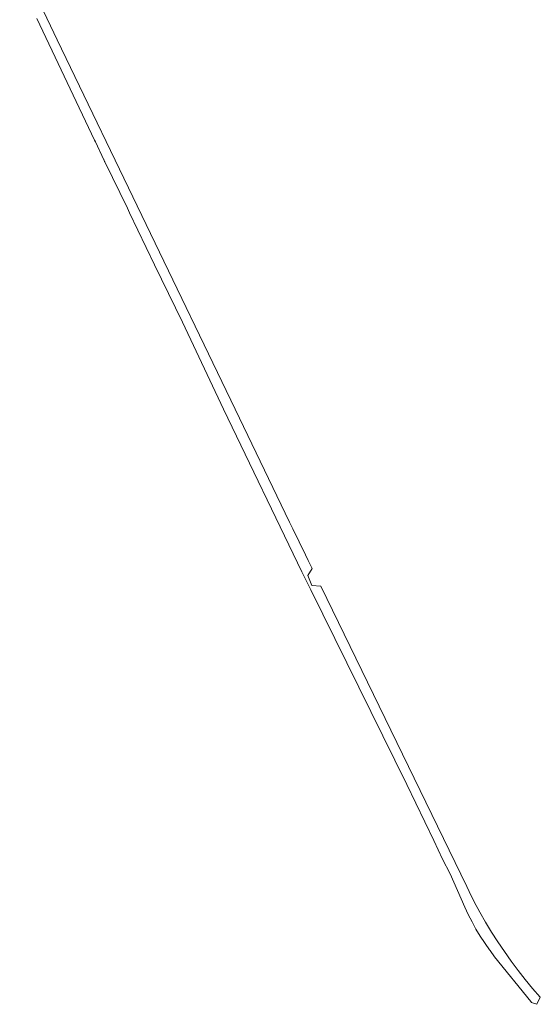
# Model space of a CAD drawing. Header units: metres. Extents: x 125158 to 132124, y 450612 to 454469.
# Tile 116 of 173: x 129767 to 129912, y 452034 to 452309. Entities that reach past the tile are written whole.
import ezdxf

# ---------------------------------------------------------------- set-up
doc = ezdxf.new("R2010")
doc.units = ezdxf.units.M
doc.layers.add('B-XX-OG-TERREIN_CULTUURSCHEIDING-GV', color=8, linetype='Continuous', lineweight=18)

msp = doc.modelspace()

# ---------------------------------------------------------------- linework, layer by layer
at = {"layer": 'B-XX-OG-TERREIN_CULTUURSCHEIDING-GV'}
msp.add_lwpolyline([(129772.05, 452309.02), (129788.13, 452275.09), (129788.36, 452274.6), (129790.74, 452269.54), (129790.76, 452269.5), (129790.92, 452269.15), (129790.99, 452269.01), (129797.26, 452256.07), (129797.86, 452254.81), (129804.84, 452240.22), (129812.63, 452224.23), (129824.12, 452200), (129845.91, 452154.6), (129848.45, 452149.49), (129875.24, 452095.22), (129882.73, 452079.55), (129885.17, 452074.31), (129887.27, 452070.26), (129891.42, 452060.94), (129892.38, 452058.87), (129893.42, 452056.82), (129894.52, 452054.82), (129895.7, 452052.85), (129898.25, 452049.05), (129898.45, 452048.79), (129899.72, 452047.1), (129909.81, 452034.59), (129910.01, 452034.35), (129911.47, 452033.81), (129912.46, 452035.77), (129910.33, 452038.22), (129908.26, 452040.73), (129906.25, 452043.28), (129904.31, 452045.88), (129902.43, 452048.53), (129900.62, 452051.23), (129898.87, 452053.97), (129897.19, 452056.75), (129895.59, 452059.57), (129894.05, 452062.43), (129892.58, 452065.33), (129891.93, 452066.67), (129851.23, 452150.53), (129848.74, 452150.76), (129847.65, 452153.57), (129848.81, 452155.52), (129847.71, 452157.71), (129846.91, 452159.33), (129843.38, 452166.55), (129842.47, 452168.42), (129827.29, 452200), (129777.72, 452303.11), (129767.23, 452325.04)], dxfattribs=at)

doc.saveas('drawing.dxf')
